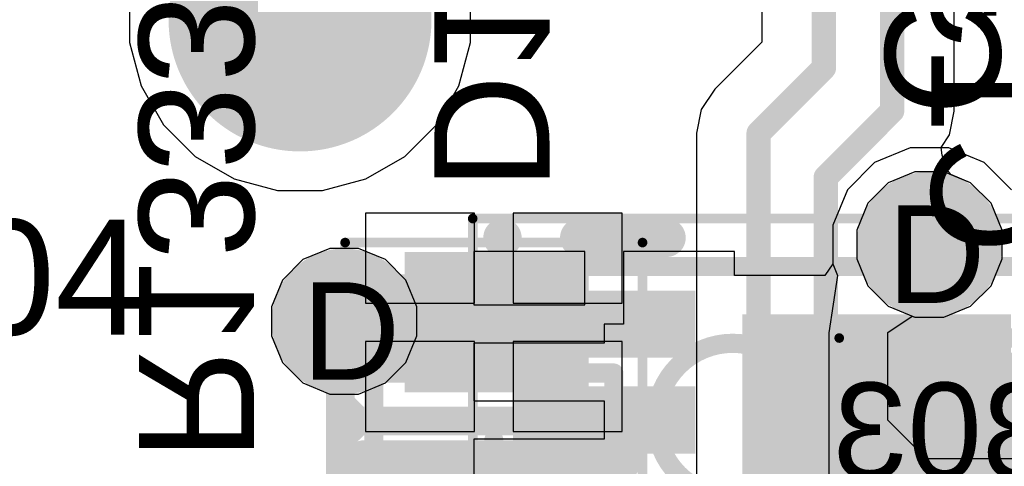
# Model space of a CAD drawing. Header units: inches. Extents: x -6 to 11.2, y -2.2 to 8.3.
# Tile 224 of 256: x 3.5559 to 3.7579, y 0.3809 to 0.4725. Entities that reach past the tile are written whole.
import ezdxf

# ---------------------------------------------------------------- set-up
doc = ezdxf.new("R2010")
doc.units = ezdxf.units.IN
doc.header["$MEASUREMENT"] = 0
for name, color, linetype in [('Board Layer Stack Bottom Overlay', 54, 'Continuous'), ('Board Layer Stack Bottom Solder', 6, 'Continuous'), ('Bottom Assembly', 56, 'Continuous'), ('Bottom Comp Body -Top13)-Comp Body -Bot14)', 56, 'Continuous'), ('Bottom Courtyard -Top15)-Courtyard -Bot16)', 56, 'Continuous'), ('Bottom Paste', 16, 'Continuous'), ('Drill Drawing', 1, 'Continuous'), ('Layer  6- Inner', 156, 'Continuous'), ('Layer 1- Top', 1, 'Continuous'), ('Layer 2- GND', 16, 'Continuous'), ('Layer 3- Inner', 16, 'Continuous'), ('Layer 4- Inner', 76, 'Continuous'), ('Layer 5- Inner', 90, 'Continuous'), ('Layer 7- PWR', 76, 'Continuous'), ('Layer 8- Bottom', 5, 'Continuous'), ('Top Comp Outline -Top11)-Comp Outline -Bot12)', 56, 'Continuous'), ('Top Courtyard -Top15)-Courtyard -Bot16)', 56, 'Continuous'), ('Top Overlay', 2, 'Continuous'), ('Top Paste', 8, 'Continuous'), ('Top Solder', 216, 'Continuous'), ('Via Holes', 16, 'Continuous')]:
    doc.layers.add(name, color=color, linetype=linetype)
doc.styles.add('Arial', font='txt', dxfattribs={"height": 0.2})

# ---------------------------------------------------------------- blocks, each defined once
blk = doc.blocks.new('SON50P300X60_HS_9N_NO_LOAD_155')
at = {"layer": 'Layer 1- Top'}
for points in [[(-0.07264, 0.02461), (-0.07264, 0.03445), (-0.03917, 0.03445), (-0.03917, 0.02461)], [(0.03917, 0.02461), (0.03917, 0.03445), (0.07264, 0.03445), (0.07264, 0.02461)], [(-0.02559, -0.02953), (-0.02559, 0.02953), (0.02559, 0.02953), (0.02559, -0.02953)], [(-0.07264, 0.00492), (-0.07264, 0.01476), (-0.03917, 0.01476), (-0.03917, 0.00492)], [(0.03917, 0.00492), (0.03917, 0.01476), (0.07264, 0.01476), (0.07264, 0.00492)], [(-0.07264, -0.01476), (-0.07264, -0.00492), (-0.03917, -0.00492), (-0.03917, -0.01476)], [(0.03917, -0.01476), (0.03917, -0.00492), (0.07264, -0.00492), (0.07264, -0.01476)], [(-0.07264, -0.03445), (-0.07264, -0.02461), (-0.03917, -0.02461), (-0.03917, -0.03445)], [(0.03917, -0.03445), (0.03917, -0.02461), (0.07264, -0.02461), (0.07264, -0.03445)]]:
    blk.add_hatch(color=7, dxfattribs=at).paths.add_polyline_path(points)
at = {"layer": 'Top Paste'}
for points in [[(-0.07264, 0.02461), (-0.07264, 0.03445), (-0.03917, 0.03445), (-0.03917, 0.02461)], [(0.03917, 0.02461), (0.03917, 0.03445), (0.07264, 0.03445), (0.07264, 0.02461)], [(-0.02559, -0.02953), (-0.02559, 0.02953), (0.02559, 0.02953), (0.02559, -0.02953)], [(-0.07264, 0.00492), (-0.07264, 0.01476), (-0.03917, 0.01476), (-0.03917, 0.00492)], [(0.03917, 0.00492), (0.03917, 0.01476), (0.07264, 0.01476), (0.07264, 0.00492)], [(-0.07264, -0.01476), (-0.07264, -0.00492), (-0.03917, -0.00492), (-0.03917, -0.01476)], [(0.03917, -0.01476), (0.03917, -0.00492), (0.07264, -0.00492), (0.07264, -0.01476)], [(-0.07264, -0.03445), (-0.07264, -0.02461), (-0.03917, -0.02461), (-0.03917, -0.03445)], [(0.03917, -0.03445), (0.03917, -0.02461), (0.07264, -0.02461), (0.07264, -0.03445)]]:
    blk.add_hatch(color=8, dxfattribs=at).paths.add_polyline_path(points)
at = {"layer": 'Top Solder'}
for points in [[(-0.07461, 0.02264), (-0.07461, 0.03642), (-0.0372, 0.03642), (-0.0372, 0.02264)], [(0.0372, 0.02264), (0.0372, 0.03642), (0.07461, 0.03642), (0.07461, 0.02264)], [(-0.02756, -0.0315), (-0.02756, 0.0315), (0.02756, 0.0315), (0.02756, -0.0315)], [(-0.07461, 0.00295), (-0.07461, 0.01673), (-0.0372, 0.01673), (-0.0372, 0.00295)], [(0.0372, 0.00295), (0.0372, 0.01673), (0.07461, 0.01673), (0.07461, 0.00295)], [(-0.07461, -0.01673), (-0.07461, -0.00295), (-0.0372, -0.00295), (-0.0372, -0.01673)], [(0.0372, -0.01673), (0.0372, -0.00295), (0.07461, -0.00295), (0.07461, -0.01673)], [(-0.07461, -0.03642), (-0.07461, -0.02264), (-0.0372, -0.02264), (-0.0372, -0.03642)], [(0.0372, -0.03642), (0.0372, -0.02264), (0.07461, -0.02264), (0.07461, -0.03642)]]:
    blk.add_hatch(color=216, dxfattribs=at).paths.add_polyline_path(points)
at = {"layer": 'Top Comp Outline -Top11)-Comp Outline -Bot12)'}
for points in [[(-0.06102, 0.04134, 0.00394, 0.00394, 0), (0.06102, 0.04134, 0.00394, 0.00394, 0)], [(-0.06102, -0.04134, 0.00394, 0.00394, 0), (-0.06102, 0.04134, 0.00394, 0.00394, 0)], [(0.06102, -0.04134, 0.00394, 0.00394, 0), (0.06102, 0.04134, 0.00394, 0.00394, 0)], [(-0.06102, -0.04134, 0.00394, 0.00394, 0), (0.06102, -0.04134, 0.00394, 0.00394, 0)]]:
    blk.add_lwpolyline(points, format="xyseb", dxfattribs=at)
for points in [[(-0.06201, 0.04134, 0.00197, 0.00197, 1), (-0.06004, 0.04134, 0.00197, 0.00197, 1)], [(-0.06201, 0.04134, 0.00197, 0.00197, 1), (-0.06004, 0.04134, 0.00197, 0.00197, 1)], [(0.06004, 0.04134, 0.00197, 0.00197, 1), (0.06201, 0.04134, 0.00197, 0.00197, 1)], [(0.06004, 0.04134, 0.00197, 0.00197, 1), (0.06201, 0.04134, 0.00197, 0.00197, 1)], [(-0.01378, 0.00984, 0.00394, 0.00394, 1), (-0.04528, 0.00984, 0.00394, 0.00394, 1)], [(-0.04626, 0.00984, 0.00197, 0.00197, 1), (-0.04429, 0.00984, 0.00197, 0.00197, 1)], [(-0.01476, 0.00984, 0.00197, 0.00197, 1), (-0.0128, 0.00984, 0.00197, 0.00197, 1)], [(-0.06201, -0.04134, 0.00197, 0.00197, 1), (-0.06004, -0.04134, 0.00197, 0.00197, 1)], [(-0.06201, -0.04134, 0.00197, 0.00197, 1), (-0.06004, -0.04134, 0.00197, 0.00197, 1)], [(0.06004, -0.04134, 0.00197, 0.00197, 1), (0.06201, -0.04134, 0.00197, 0.00197, 1)], [(0.06004, -0.04134, 0.00197, 0.00197, 1), (0.06201, -0.04134, 0.00197, 0.00197, 1)]]:
    blk.add_lwpolyline(points, format="xyseb", close=True, dxfattribs=at)
at = {"layer": 'Top Courtyard -Top15)-Courtyard -Bot16)'}
for points in [[(-0.08287, 0.05118, 0.00197, 0.00197, 0), (0.08287, 0.05118, 0.00197, 0.00197, 0)], [(-0.08287, -0.05118, 0.00197, 0.00197, 0), (-0.08287, 0.05118, 0.00197, 0.00197, 0)], [(0.08287, -0.05118, 0.00197, 0.00197, 0), (0.08287, 0.05118, 0.00197, 0.00197, 0)], [(0, -0.01969, 0.00394, 0.00394, 0), (0, 0.01969, 0.00394, 0.00394, 0)], [(-0.01969, 0, 0.00394, 0.00394, 0), (0.01969, 0, 0.00394, 0.00394, 0)], [(-0.08287, -0.05118, 0.00197, 0.00197, 0), (0.08287, -0.05118, 0.00197, 0.00197, 0)]]:
    blk.add_lwpolyline(points, format="xyseb", dxfattribs=at)
for points in [[(-0.08337, 0.05118, 0.000984, 0.000984, 1), (-0.08238, 0.05118, 0.000984, 0.000984, 1)], [(-0.08337, 0.05118, 0.000984, 0.000984, 1), (-0.08238, 0.05118, 0.000984, 0.000984, 1)], [(0.08238, 0.05118, 0.000984, 0.000984, 1), (0.08337, 0.05118, 0.000984, 0.000984, 1)], [(0.08238, 0.05118, 0.000984, 0.000984, 1), (0.08337, 0.05118, 0.000984, 0.000984, 1)], [(-0.00098, 0.01969, 0.00197, 0.00197, 1), (0.00098, 0.01969, 0.00197, 0.00197, 1)], [(-0.02067, 0, 0.00197, 0.00197, 1), (-0.0187, 0, 0.00197, 0.00197, 1)], [(0.0187, 0, 0.00197, 0.00197, 1), (0.02067, 0, 0.00197, 0.00197, 1)], [(-0.00098, -0.01969, 0.00197, 0.00197, 1), (0.00098, -0.01969, 0.00197, 0.00197, 1)], [(-0.08337, -0.05118, 0.000984, 0.000984, 1), (-0.08238, -0.05118, 0.000984, 0.000984, 1)], [(-0.08337, -0.05118, 0.000984, 0.000984, 1), (-0.08238, -0.05118, 0.000984, 0.000984, 1)], [(0.08238, -0.05118, 0.000984, 0.000984, 1), (0.08337, -0.05118, 0.000984, 0.000984, 1)], [(0.08238, -0.05118, 0.000984, 0.000984, 1), (0.08337, -0.05118, 0.000984, 0.000984, 1)]]:
    blk.add_lwpolyline(points, format="xyseb", close=True, dxfattribs=at)
at = {"layer": 'Top Overlay'}
for points in [[(-0.0748, 0.04724, 0.00394, 0.00394, 1), (-0.07874, 0.04724, 0.00394, 0.00394, 1)], [(-0.06299, 0.04724, 0.00394, 0.00394, 1), (-0.05906, 0.04724, 0.00394, 0.00394, 1)], [(-0.04508, 0.04724, 0.00394, 0.00394, 1), (-0.04114, 0.04724, 0.00394, 0.00394, 1)], [(0.04114, 0.04724, 0.00394, 0.00394, 1), (0.04508, 0.04724, 0.00394, 0.00394, 1)], [(0.05906, 0.04724, 0.00394, 0.00394, 1), (0.06299, 0.04724, 0.00394, 0.00394, 1)], [(-0.07972, 0.04724, 0.00197, 0.00197, 1), (-0.07776, 0.04724, 0.00197, 0.00197, 1)], [(-0.07579, 0.04724, 0.00197, 0.00197, 1), (-0.07382, 0.04724, 0.00197, 0.00197, 1)], [(-0.06299, -0.04724, 0.00394, 0.00394, 1), (-0.05906, -0.04724, 0.00394, 0.00394, 1)], [(-0.04508, -0.04724, 0.00394, 0.00394, 1), (-0.04114, -0.04724, 0.00394, 0.00394, 1)], [(0.04114, -0.04724, 0.00394, 0.00394, 1), (0.04508, -0.04724, 0.00394, 0.00394, 1)], [(0.05906, -0.04724, 0.00394, 0.00394, 1), (0.06299, -0.04724, 0.00394, 0.00394, 1)]]:
    blk.add_lwpolyline(points, format="xyseb", close=True, dxfattribs=at)
for points in [[(-0.06102, 0.04724, 0.00787, 0.00787, 0), (-0.04311, 0.04724, 0.00787, 0.00787, 0)], [(0.04311, 0.04724, 0.00787, 0.00787, 0), (0.06102, 0.04724, 0.00787, 0.00787, 0)], [(-0.06102, -0.04724, 0.00787, 0.00787, 0), (-0.04311, -0.04724, 0.00787, 0.00787, 0)], [(0.04311, -0.04724, 0.00787, 0.00787, 0), (0.06102, -0.04724, 0.00787, 0.00787, 0)]]:
    blk.add_lwpolyline(points, format="xyseb", dxfattribs=at)
blk = doc.blocks.new('MM3Z27VT1G_B_329')
at = {"layer": 'Board Layer Stack Bottom Solder'}
for points in [[(-0.05827, 0.01831), (-0.02953, 0.01831), (-0.02953, -0.01831), (-0.05827, -0.01831)], [(0.02953, 0.01831), (0.05827, 0.01831), (0.05827, -0.01831), (0.02953, -0.01831)]]:
    blk.add_hatch(color=6, dxfattribs=at).paths.add_polyline_path(points)
at = {"layer": 'Bottom Paste'}
for points in [[(-0.0563, 0.01634), (-0.0315, 0.01634), (-0.0315, -0.01634), (-0.0563, -0.01634)], [(0.0315, 0.01634), (0.0563, 0.01634), (0.0563, -0.01634), (0.0315, -0.01634)]]:
    blk.add_hatch(color=16, dxfattribs=at).paths.add_polyline_path(points)
at = {"layer": 'Layer 8- Bottom'}
for points in [[(-0.0563, 0.01634), (-0.0315, 0.01634), (-0.0315, -0.01634), (-0.0563, -0.01634)], [(0.0315, 0.01634), (0.0563, 0.01634), (0.0563, -0.01634), (0.0315, -0.01634)]]:
    blk.add_hatch(color=7, dxfattribs=at).paths.add_polyline_path(points)
at = {"layer": 'Board Layer Stack Bottom Overlay'}
for points in [[(-0.01575, 0.02657, 0.00787, 0.00787, 0), (-0.01575, -0.02657, 0.00787, 0.00787, 0)], [(0.01575, 0.02657, 0.00787, 0.00787, 0), (-0.01575, 0, 0.00787, 0.00787, 0)], [(0.01575, 0.02657, 0.00787, 0.00787, 0), (0.01575, -0.02657, 0.00787, 0.00787, 0)], [(-0.01575, 0, 0.00787, 0.00787, 0), (0.01575, -0.02657, 0.00787, 0.00787, 0)], [(-0.06, -0.03, 0.005, 0.005, 0), (-0.03, -0.03, 0.005, 0.005, 0)]]:
    blk.add_lwpolyline(points, format="xyseb", dxfattribs=at)
for points in [[(-0.01772, 0.02657, 0.00394, 0.00394, 1), (-0.01378, 0.02657, 0.00394, 0.00394, 1)], [(0.01378, 0.02657, 0.00394, 0.00394, 1), (0.01772, 0.02657, 0.00394, 0.00394, 1)], [(0.01378, 0.02657, 0.00394, 0.00394, 1), (0.01772, 0.02657, 0.00394, 0.00394, 1)], [(-0.01772, 0, 0.00394, 0.00394, 1), (-0.01378, 0, 0.00394, 0.00394, 1)], [(-0.01772, 0, 0.00394, 0.00394, 1), (-0.01378, 0, 0.00394, 0.00394, 1)], [(-0.01772, -0.02657, 0.00394, 0.00394, 1), (-0.01378, -0.02657, 0.00394, 0.00394, 1)], [(0.01378, -0.02657, 0.00394, 0.00394, 1), (0.01772, -0.02657, 0.00394, 0.00394, 1)], [(0.01378, -0.02657, 0.00394, 0.00394, 1), (0.01772, -0.02657, 0.00394, 0.00394, 1)], [(-0.06125, -0.03, 0.0025, 0.0025, 1), (-0.05875, -0.03, 0.0025, 0.0025, 1)], [(-0.03125, -0.03, 0.0025, 0.0025, 1), (-0.02875, -0.03, 0.0025, 0.0025, 1)]]:
    blk.add_lwpolyline(points, format="xyseb", close=True, dxfattribs=at)
at = {"layer": 'Bottom Comp Body -Top13)-Comp Body -Bot14)'}
for points in [[(-0.03346, 0.02461, 0.00394, 0.00394, 0), (-0.03346, -0.02461, 0.00394, 0.00394, 0)], [(-0.03346, 0.02461, 0.00394, 0.00394, 0), (0.03346, 0.02461, 0.00394, 0.00394, 0)], [(0.03346, 0.02461, 0.00394, 0.00394, 0), (0.03346, -0.02461, 0.00394, 0.00394, 0)], [(-0.03346, -0.02461, 0.00394, 0.00394, 0), (0.03346, -0.02461, 0.00394, 0.00394, 0)]]:
    blk.add_lwpolyline(points, format="xyseb", dxfattribs=at)
for points in [[(-0.03445, 0.02461, 0.00197, 0.00197, 1), (-0.03248, 0.02461, 0.00197, 0.00197, 1)], [(-0.03445, 0.02461, 0.00197, 0.00197, 1), (-0.03248, 0.02461, 0.00197, 0.00197, 1)], [(0.03248, 0.02461, 0.00197, 0.00197, 1), (0.03445, 0.02461, 0.00197, 0.00197, 1)], [(0.03248, 0.02461, 0.00197, 0.00197, 1), (0.03445, 0.02461, 0.00197, 0.00197, 1)], [(-0.03445, -0.02461, 0.00197, 0.00197, 1), (-0.03248, -0.02461, 0.00197, 0.00197, 1)], [(-0.03445, -0.02461, 0.00197, 0.00197, 1), (-0.03248, -0.02461, 0.00197, 0.00197, 1)], [(0.03248, -0.02461, 0.00197, 0.00197, 1), (0.03445, -0.02461, 0.00197, 0.00197, 1)], [(0.03248, -0.02461, 0.00197, 0.00197, 1), (0.03445, -0.02461, 0.00197, 0.00197, 1)]]:
    blk.add_lwpolyline(points, format="xyseb", close=True, dxfattribs=at)
at = {"layer": 'Bottom Courtyard -Top15)-Courtyard -Bot16)'}
for points in [[(-0.06024, 0.03051, 0.00197, 0.00197, 0), (-0.06024, -0.03051, 0.00197, 0.00197, 0)], [(-0.06024, 0.03051, 0.00197, 0.00197, 0), (0.06024, 0.03051, 0.00197, 0.00197, 0)], [(0.06024, 0.03051, 0.00197, 0.00197, 0), (0.06024, -0.03051, 0.00197, 0.00197, 0)], [(0, 0.01969, 0.00394, 0.00394, 0), (0, -0.01969, 0.00394, 0.00394, 0)], [(-0.01969, 0, 0.00394, 0.00394, 0), (0.01969, 0, 0.00394, 0.00394, 0)], [(-0.06024, -0.03051, 0.00197, 0.00197, 0), (0.06024, -0.03051, 0.00197, 0.00197, 0)]]:
    blk.add_lwpolyline(points, format="xyseb", dxfattribs=at)
for points in [[(-0.06073, 0.03051, 0.000984, 0.000984, 1), (-0.05974, 0.03051, 0.000984, 0.000984, 1)], [(-0.06073, 0.03051, 0.000984, 0.000984, 1), (-0.05974, 0.03051, 0.000984, 0.000984, 1)], [(0.05974, 0.03051, 0.000984, 0.000984, 1), (0.06073, 0.03051, 0.000984, 0.000984, 1)], [(0.05974, 0.03051, 0.000984, 0.000984, 1), (0.06073, 0.03051, 0.000984, 0.000984, 1)], [(-0.00098, 0.01969, 0.00197, 0.00197, 1), (0.00098, 0.01969, 0.00197, 0.00197, 1)], [(-0.02067, 0, 0.00197, 0.00197, 1), (-0.0187, 0, 0.00197, 0.00197, 1)], [(0.0187, 0, 0.00197, 0.00197, 1), (0.02067, 0, 0.00197, 0.00197, 1)], [(-0.00098, -0.01969, 0.00197, 0.00197, 1), (0.00098, -0.01969, 0.00197, 0.00197, 1)], [(-0.06073, -0.03051, 0.000984, 0.000984, 1), (-0.05974, -0.03051, 0.000984, 0.000984, 1)], [(-0.06073, -0.03051, 0.000984, 0.000984, 1), (-0.05974, -0.03051, 0.000984, 0.000984, 1)], [(0.05974, -0.03051, 0.000984, 0.000984, 1), (0.06073, -0.03051, 0.000984, 0.000984, 1)], [(0.05974, -0.03051, 0.000984, 0.000984, 1), (0.06073, -0.03051, 0.000984, 0.000984, 1)]]:
    blk.add_lwpolyline(points, format="xyseb", close=True, dxfattribs=at)
blk = doc.blocks.new('CAPC1005X07_F____B_360')
at = {"layer": 'Board Layer Stack Bottom Solder'}
for points in [[(-0.03051, 0.01299), (-0.00492, 0.01299), (-0.00492, -0.01299), (-0.03051, -0.01299)], [(0.00492, 0.01299), (0.03051, 0.01299), (0.03051, -0.01299), (0.00492, -0.01299)]]:
    blk.add_hatch(color=6, dxfattribs=at).paths.add_polyline_path(points)
at = {"layer": 'Bottom Paste'}
for points in [[(-0.02756, 0.01004), (-0.00787, 0.01004), (-0.00787, -0.01004), (-0.02756, -0.01004)], [(0.00787, 0.01004), (0.02756, 0.01004), (0.02756, -0.01004), (0.00787, -0.01004)]]:
    blk.add_hatch(color=16, dxfattribs=at).paths.add_polyline_path(points)
at = {"layer": 'Layer 8- Bottom'}
for points in [[(-0.02756, 0.01004), (-0.00787, 0.01004), (-0.00787, -0.01004), (-0.02756, -0.01004)], [(0.00787, 0.01004), (0.02756, 0.01004), (0.02756, -0.01004), (0.00787, -0.01004)]]:
    blk.add_hatch(color=7, dxfattribs=at).paths.add_polyline_path(points)
at = {"layer": 'Board Layer Stack Bottom Overlay'}
for points in [[(0.01937, 0.019, 0.00394, 0.00394, 0), (-0.02, 0.019, 0.00394, 0.00394, 0)], [(0.01937, -0.019, 0.00394, 0.00394, 0), (-0.02, -0.019, 0.00394, 0.00394, 0)]]:
    blk.add_lwpolyline(points, format="xyseb", dxfattribs=at)
for points in [[(-0.02098, 0.019, 0.00197, 0.00197, 1), (-0.01902, 0.019, 0.00197, 0.00197, 1)], [(0.01839, 0.019, 0.00197, 0.00197, 1), (0.02035, 0.019, 0.00197, 0.00197, 1)], [(-0.02098, -0.019, 0.00197, 0.00197, 1), (-0.01902, -0.019, 0.00197, 0.00197, 1)], [(0.01839, -0.019, 0.00197, 0.00197, 1), (0.02035, -0.019, 0.00197, 0.00197, 1)]]:
    blk.add_lwpolyline(points, format="xyseb", close=True, dxfattribs=at)
at = {"layer": 'Bottom Assembly'}
for points in [[(0.024, 0.014, 0.00394, 0.00394, 0), (-0.024, 0.014, 0.00394, 0.00394, 0)], [(-0.024, 0.014, 0.00394, 0.00394, 0), (-0.024, -0.014, 0.00394, 0.00394, 0)], [(0.024, 0.014, 0.00394, 0.00394, 0), (0.024, -0.014, 0.00394, 0.00394, 0)], [(0.024, -0.014, 0.00394, 0.00394, 0), (-0.024, -0.014, 0.00394, 0.00394, 0)]]:
    blk.add_lwpolyline(points, format="xyseb", dxfattribs=at)
for points in [[(-0.02498, 0.014, 0.00197, 0.00197, 1), (-0.02302, 0.014, 0.00197, 0.00197, 1)], [(-0.02498, 0.014, 0.00197, 0.00197, 1), (-0.02302, 0.014, 0.00197, 0.00197, 1)], [(0.02302, 0.014, 0.00197, 0.00197, 1), (0.02498, 0.014, 0.00197, 0.00197, 1)], [(0.02302, 0.014, 0.00197, 0.00197, 1), (0.02498, 0.014, 0.00197, 0.00197, 1)], [(-0.02498, -0.014, 0.00197, 0.00197, 1), (-0.02302, -0.014, 0.00197, 0.00197, 1)], [(-0.02498, -0.014, 0.00197, 0.00197, 1), (-0.02302, -0.014, 0.00197, 0.00197, 1)], [(0.02302, -0.014, 0.00197, 0.00197, 1), (0.02498, -0.014, 0.00197, 0.00197, 1)], [(0.02302, -0.014, 0.00197, 0.00197, 1), (0.02498, -0.014, 0.00197, 0.00197, 1)]]:
    blk.add_lwpolyline(points, format="xyseb", close=True, dxfattribs=at)
at = {"layer": 'Bottom Courtyard -Top15)-Courtyard -Bot16)'}
for points in [[(0.03543, 0.019, 0.00197, 0.00197, 0), (-0.03543, 0.019, 0.00197, 0.00197, 0)], [(-0.03543, 0.019, 0.00197, 0.00197, 0), (-0.03543, -0.019, 0.00197, 0.00197, 0)], [(0.03543, 0.019, 0.00197, 0.00197, 0), (0.03543, -0.019, 0.00197, 0.00197, 0)], [(0, 0.01181, 0.00394, 0.00394, 0), (0, -0.01181, 0.00394, 0.00394, 0)], [(0.01181, 0, 0.00394, 0.00394, 0), (-0.01181, 0, 0.00394, 0.00394, 0)], [(0.03543, -0.019, 0.00197, 0.00197, 0), (-0.03543, -0.019, 0.00197, 0.00197, 0)]]:
    blk.add_lwpolyline(points, format="xyseb", dxfattribs=at)
for points in [[(-0.03593, 0.019, 0.000984, 0.000984, 1), (-0.03494, 0.019, 0.000984, 0.000984, 1)], [(-0.03593, 0.019, 0.000984, 0.000984, 1), (-0.03494, 0.019, 0.000984, 0.000984, 1)], [(0.03494, 0.019, 0.000984, 0.000984, 1), (0.03593, 0.019, 0.000984, 0.000984, 1)], [(0.03494, 0.019, 0.000984, 0.000984, 1), (0.03593, 0.019, 0.000984, 0.000984, 1)], [(-0.00098, 0.01181, 0.00197, 0.00197, 1), (0.00098, 0.01181, 0.00197, 0.00197, 1)], [(-0.0128, 0, 0.00197, 0.00197, 1), (-0.01083, 0, 0.00197, 0.00197, 1)], [(0.01083, 0, 0.00197, 0.00197, 1), (0.0128, 0, 0.00197, 0.00197, 1)], [(-0.00098, -0.01181, 0.00197, 0.00197, 1), (0.00098, -0.01181, 0.00197, 0.00197, 1)], [(-0.03593, -0.019, 0.000984, 0.000984, 1), (-0.03494, -0.019, 0.000984, 0.000984, 1)], [(-0.03593, -0.019, 0.000984, 0.000984, 1), (-0.03494, -0.019, 0.000984, 0.000984, 1)], [(0.03494, -0.019, 0.000984, 0.000984, 1), (0.03593, -0.019, 0.000984, 0.000984, 1)], [(0.03494, -0.019, 0.000984, 0.000984, 1), (0.03593, -0.019, 0.000984, 0.000984, 1)]]:
    blk.add_lwpolyline(points, format="xyseb", close=True, dxfattribs=at)
at = {"layer": 'Bottom Assembly', "style": 'Arial', "text_generation_flag": 2}
blk.add_text('C1303', height=0.019685, rotation=180, dxfattribs=at).set_placement((-0.04428, 0.00984))
blk = doc.blocks.new('TEST_PAD_1_27_____SS_441')
at = {"layer": 'Layer 1- Top'}
h = blk.add_hatch(color=7, dxfattribs=at)
edge = h.paths.add_edge_path()
edge.add_arc((0, 0), 0.025, 0, 360)
at = {"layer": 'Top Solder'}
h = blk.add_hatch(color=216, dxfattribs=at)
edge = h.paths.add_edge_path()
edge.add_arc((0, 0), 0.02697, 0, 360)

msp = doc.modelspace()

# ---------------------------------------------------------------- hatches: boundary and pattern name
at = {"layer": 'Layer 1- Top'}
h = msp.add_hatch(color=7, dxfattribs=at)
edge = h.paths.add_edge_path()
edge.add_arc((3.74252, 0.42638), 0.00984, 0, 360)
h = msp.add_hatch(color=7, dxfattribs=at)
edge = h.paths.add_edge_path()
edge.add_arc((3.62244, 0.41063), 0.00984, 0, 360)
at = {"layer": 'Layer 2- GND'}
h = msp.add_hatch(color=7, dxfattribs=at)
edge = h.paths.add_edge_path()
edge.add_arc((3.74252, 0.42638), 0.01492, 0, 360)
at = {"layer": 'Layer 3- Inner'}
h = msp.add_hatch(color=7, dxfattribs=at)
edge = h.paths.add_edge_path()
edge.add_arc((3.62244, 0.41063), 0.00984, 0, 360)
at = {"layer": 'Layer 4- Inner'}
h = msp.add_hatch(color=7, dxfattribs=at)
edge = h.paths.add_edge_path()
edge.add_arc((3.74252, 0.42638), 0.00984, 0, 360)
at = {"layer": 'Layer 5- Inner'}
h = msp.add_hatch(color=7, dxfattribs=at)
edge = h.paths.add_edge_path()
edge.add_arc((3.62244, 0.41063), 0.00984, 0, 360)
at = {"layer": 'Layer 7- PWR'}
h = msp.add_hatch(color=7, dxfattribs=at)
edge = h.paths.add_edge_path()
edge.add_arc((3.74252, 0.42638), 0.01492, 0, 360)
h = msp.add_hatch(color=7, dxfattribs=at)
edge = h.paths.add_edge_path()
edge.add_arc((3.62244, 0.41063), 0.01492, 0, 360)
at = {"layer": 'Layer 8- Bottom'}
h = msp.add_hatch(color=7, dxfattribs=at)
edge = h.paths.add_edge_path()
edge.add_arc((3.74252, 0.42638), 0.00984, 0, 360)
h = msp.add_hatch(color=7, dxfattribs=at)
edge = h.paths.add_edge_path()
edge.add_arc((3.62244, 0.41063), 0.00984, 0, 360)
at = {"layer": 'Via Holes'}
h = msp.add_hatch(color=7, dxfattribs=at)
edge = h.paths.add_edge_path()
edge.add_arc((3.74252, 0.42638), 0.00492, 0, 360)
h = msp.add_hatch(color=7, dxfattribs=at)
edge = h.paths.add_edge_path()
edge.add_arc((3.62244, 0.41063), 0.00492, 0, 360)

# ---------------------------------------------------------------- linework, layer by layer
at = {"layer": 'Layer  6- Inner'}
for p, q in [((3.73955, 0.4413), (3.73407, 0.43903)), ((3.74549, 0.4413), (3.73955, 0.4413)), ((3.75097, 0.43903), (3.74549, 0.4413)), ((3.73407, 0.43903), (3.72987, 0.43483)), ((3.75517, 0.43483), (3.75097, 0.43903)), ((3.72987, 0.43483), (3.7276, 0.42935)), ((3.75744, 0.42935), (3.75517, 0.43483)), ((3.7276, 0.42935), (3.7276, 0.42341)), ((3.75744, 0.42341), (3.75744, 0.42935)), ((3.61947, 0.42555), (3.61399, 0.42328)), ((3.62541, 0.42555), (3.61947, 0.42555)), ((3.63089, 0.42328), (3.62541, 0.42555)), ((3.61399, 0.42328), (3.60979, 0.41908)), ((3.63509, 0.41908), (3.63089, 0.42328)), ((3.7276, 0.42341), (3.72987, 0.41793)), ((3.75517, 0.41793), (3.75744, 0.42341)), ((3.60979, 0.41908), (3.60752, 0.4136)), ((3.63736, 0.4136), (3.63509, 0.41908)), ((3.72987, 0.41793), (3.73407, 0.41373)), ((3.75097, 0.41373), (3.75517, 0.41793)), ((3.60752, 0.4136), (3.60752, 0.40766)), ((3.63736, 0.40766), (3.63736, 0.4136)), ((3.73407, 0.41373), (3.73955, 0.41146)), ((3.74549, 0.41146), (3.75097, 0.41373)), ((3.73955, 0.41146), (3.74549, 0.41146)), ((3.60752, 0.40766), (3.60979, 0.40218)), ((3.63509, 0.40218), (3.63736, 0.40766)), ((3.60979, 0.40218), (3.61399, 0.39798)), ((3.63089, 0.39798), (3.63509, 0.40218)), ((3.61399, 0.39798), (3.61947, 0.39571)), ((3.62541, 0.39571), (3.63089, 0.39798)), ((3.61947, 0.39571), (3.62541, 0.39571))]:
    msp.add_line(p, q, dxfattribs=at)
at = {"layer": 'Layer 1- Top'}
for p, q in [((3.57839, 0.47705), (3.57839, 0.46783)), ((3.64839, 0.46783), (3.64839, 0.47705)), ((3.57839, 0.46783), (3.58077, 0.45893)), ((3.646, 0.45893), (3.64839, 0.46783)), ((3.58077, 0.45893), (3.58538, 0.45095)), ((3.64139, 0.45095), (3.646, 0.45893)), ((3.58538, 0.45095), (3.5919, 0.44443)), ((3.63488, 0.44443), (3.64139, 0.45095)), ((3.5919, 0.44443), (3.59988, 0.43983)), ((3.6269, 0.43983), (3.63488, 0.44443)), ((3.73857, 0.44622), (3.73128, 0.4432)), ((3.74647, 0.44622), (3.73857, 0.44622)), ((3.75376, 0.4432), (3.74647, 0.44622)), ((3.73128, 0.4432), (3.7257, 0.43762)), ((3.75934, 0.43762), (3.75376, 0.4432)), ((3.59988, 0.43983), (3.60878, 0.43744)), ((3.61799, 0.43744), (3.6269, 0.43983)), ((3.60878, 0.43744), (3.61799, 0.43744)), ((3.7257, 0.43762), (3.72268, 0.43032)), ((3.72268, 0.43032), (3.72268, 0.42243)), ((3.67185, 0.42497), (3.64906, 0.42497)), ((3.64906, 0.42497), (3.64906, 0.41398)), ((3.67185, 0.41398), (3.67185, 0.42497)), ((3.70252, 0.42497), (3.67972, 0.42497)), ((3.67972, 0.42497), (3.67972, 0.41005)), ((3.70252, 0.42005), (3.70252, 0.42497)), ((3.72268, 0.42243), (3.72108, 0.42005)), ((3.72108, 0.42005), (3.70252, 0.42005)), ((3.64906, 0.41398), (3.67185, 0.41398)), ((3.67972, 0.41005), (3.67579, 0.41005)), ((3.67579, 0.41005), (3.67579, 0.40611)), ((3.67579, 0.40611), (3.64906, 0.40611)), ((3.64906, 0.40611), (3.64906, 0.3943)), ((3.64906, 0.3943), (3.67579, 0.3943)), ((3.67579, 0.3943), (3.67579, 0.38643)), ((3.67579, 0.38643), (3.64906, 0.38643)), ((3.64906, 0.38643), (3.64906, 0.37544))]:
    msp.add_line(p, q, dxfattribs=at)
for points in [[(3.62362, 0.41181, 0.00591, 0.00591, 0), (3.62539, 0.41005, 0.00591, 0.00591, 0)], [(3.62165, 0.40984, 0.00591, 0.00591, 0), (3.62244, 0.41063, 0.00591, 0.00591, 0)], [(3.62165, 0.3937, 0.00591, 0.00591, 0), (3.62165, 0.40984, 0.00591, 0.00591, 0)], [(3.62539, 0.41005, 0.00591, 0.00591, 0), (3.67579, 0.41005, 0.00591, 0.00591, 0)], [(3.62165, 0.37638, 0.00591, 0.00591, 0), (3.62165, 0.3937, 0.00591, 0.00591, 0)], [(3.62165, 0.3937, 0.00591, 0.00591, 0), (3.6252, 0.39016, 0.00591, 0.00591, 0)], [(3.62283, 0.3878, 0.00591, 0.00591, 0), (3.6252, 0.39016, 0.00591, 0.00591, 0)], [(3.6252, 0.39016, 0.00591, 0.00591, 0), (3.65885, 0.39016, 0.00591, 0.00591, 0)], [(3.65885, 0.39016, 0.00591, 0.00591, 0), (3.65906, 0.39036, 0.00591, 0.00591, 0)], [(3.65906, 0.39036, 0.00591, 0.00591, 0), (3.67579, 0.39036, 0.00591, 0.00591, 0)]]:
    msp.add_lwpolyline(points, format="xyseb", dxfattribs=at)
for points in [[(3.62215, 0.41181, 0.00295, 0.00295, 1), (3.6251, 0.41181, 0.00295, 0.00295, 1)], [(3.62018, 0.40984, 0.00295, 0.00295, 1), (3.62313, 0.40984, 0.00295, 0.00295, 1)], [(3.62018, 0.40984, 0.00295, 0.00295, 1), (3.62313, 0.40984, 0.00295, 0.00295, 1)], [(3.62096, 0.41063, 0.00295, 0.00295, 1), (3.62392, 0.41063, 0.00295, 0.00295, 1)], [(3.62391, 0.41005, 0.00295, 0.00295, 1), (3.62686, 0.41005, 0.00295, 0.00295, 1)], [(3.62391, 0.41005, 0.00295, 0.00295, 1), (3.62686, 0.41005, 0.00295, 0.00295, 1)], [(3.67431, 0.41005, 0.00295, 0.00295, 1), (3.67726, 0.41005, 0.00295, 0.00295, 1)], [(3.62018, 0.3937, 0.00295, 0.00295, 1), (3.62313, 0.3937, 0.00295, 0.00295, 1)], [(3.62018, 0.3937, 0.00295, 0.00295, 1), (3.62313, 0.3937, 0.00295, 0.00295, 1)], [(3.62018, 0.3937, 0.00295, 0.00295, 1), (3.62313, 0.3937, 0.00295, 0.00295, 1)], [(3.62372, 0.39016, 0.00295, 0.00295, 1), (3.62667, 0.39016, 0.00295, 0.00295, 1)], [(3.62372, 0.39016, 0.00295, 0.00295, 1), (3.62667, 0.39016, 0.00295, 0.00295, 1)], [(3.62372, 0.39016, 0.00295, 0.00295, 1), (3.62667, 0.39016, 0.00295, 0.00295, 1)], [(3.65737, 0.39016, 0.00295, 0.00295, 1), (3.66033, 0.39016, 0.00295, 0.00295, 1)], [(3.65737, 0.39016, 0.00295, 0.00295, 1), (3.66033, 0.39016, 0.00295, 0.00295, 1)], [(3.65758, 0.39036, 0.00295, 0.00295, 1), (3.66053, 0.39036, 0.00295, 0.00295, 1)], [(3.65758, 0.39036, 0.00295, 0.00295, 1), (3.66053, 0.39036, 0.00295, 0.00295, 1)], [(3.67431, 0.39036, 0.00295, 0.00295, 1), (3.67726, 0.39036, 0.00295, 0.00295, 1)], [(3.62136, 0.3878, 0.00295, 0.00295, 1), (3.62431, 0.3878, 0.00295, 0.00295, 1)]]:
    msp.add_lwpolyline(points, format="xyseb", close=True, dxfattribs=at)
at = {"layer": 'Layer 3- Inner'}
for p, q in [((3.73955, 0.4413), (3.73407, 0.43903)), ((3.74549, 0.4413), (3.73955, 0.4413)), ((3.75097, 0.43903), (3.74549, 0.4413)), ((3.73407, 0.43903), (3.72987, 0.43483)), ((3.75517, 0.43483), (3.75097, 0.43903)), ((3.72987, 0.43483), (3.7276, 0.42935)), ((3.75744, 0.42935), (3.75517, 0.43483)), ((3.7276, 0.42935), (3.7276, 0.42341)), ((3.75744, 0.42341), (3.75744, 0.42935)), ((3.7276, 0.42341), (3.72987, 0.41793)), ((3.75517, 0.41793), (3.75744, 0.42341)), ((3.72987, 0.41793), (3.73407, 0.41373)), ((3.75097, 0.41373), (3.75517, 0.41793)), ((3.73407, 0.41373), (3.73955, 0.41146)), ((3.74549, 0.41146), (3.75097, 0.41373)), ((3.73955, 0.41146), (3.74549, 0.41146))]:
    msp.add_line(p, q, dxfattribs=at)
at = {"layer": 'Layer 4- Inner'}
for p, q in [((3.61947, 0.42555), (3.61399, 0.42328)), ((3.62541, 0.42555), (3.61947, 0.42555)), ((3.63089, 0.42328), (3.62541, 0.42555)), ((3.61399, 0.42328), (3.60979, 0.41908)), ((3.63509, 0.41908), (3.63089, 0.42328)), ((3.60979, 0.41908), (3.60752, 0.4136)), ((3.63736, 0.4136), (3.63509, 0.41908)), ((3.60752, 0.4136), (3.60752, 0.40766)), ((3.63736, 0.40766), (3.63736, 0.4136)), ((3.60752, 0.40766), (3.60979, 0.40218)), ((3.63509, 0.40218), (3.63736, 0.40766)), ((3.60979, 0.40218), (3.61399, 0.39798)), ((3.63089, 0.39798), (3.63509, 0.40218)), ((3.61399, 0.39798), (3.61947, 0.39571)), ((3.62541, 0.39571), (3.63089, 0.39798)), ((3.61947, 0.39571), (3.62541, 0.39571))]:
    msp.add_line(p, q, dxfattribs=at)
at = {"layer": 'Layer 5- Inner'}
for p, q in [((3.74761, 0.45376), (3.74761, 0.61514)), ((3.70812, 0.5796), (3.70812, 0.46788)), ((3.70812, 0.46788), (3.69847, 0.45822)), ((3.69847, 0.45822), (3.69571, 0.45409)), ((3.69571, 0.45409), (3.69474, 0.44921)), ((3.74664, 0.44888), (3.74761, 0.45376)), ((3.69474, 0.44921), (3.69474, 0.30236)), ((3.74491, 0.4463), (3.74664, 0.44888)), ((3.7451, 0.44468), (3.74491, 0.4463)), ((3.74615, 0.44172), (3.7451, 0.44468)), ((3.74691, 0.44071), (3.74615, 0.44172)), ((3.75097, 0.43903), (3.74691, 0.44071)), ((3.75517, 0.43483), (3.75097, 0.43903)), ((3.75744, 0.42935), (3.75517, 0.43483)), ((3.75744, 0.42341), (3.75744, 0.42935)), ((3.75517, 0.41793), (3.75744, 0.42341)), ((3.75097, 0.41373), (3.75517, 0.41793)), ((3.74549, 0.41146), (3.75097, 0.41373)), ((3.734, 0.40834), (3.739, 0.41168)), ((3.739, 0.41168), (3.73955, 0.41146)), ((3.73955, 0.41146), (3.74549, 0.41146)), ((3.734, 0.39032), (3.734, 0.40834)), ((3.74189, 0.38243), (3.734, 0.39032)), ((3.8459, 0.38243), (3.74189, 0.38243))]:
    msp.add_line(p, q, dxfattribs=at)
for points in [[(3.73486, 0.45376, 0.005, 0.005, 0), (3.73486, 0.61514, 0.005, 0.005, 0)], [(3.72087, 0.4626, 0.005, 0.005, 0), (3.72087, 0.60512, 0.005, 0.005, 0)], [(3.70748, 0.44921, 0.005, 0.005, 0), (3.72087, 0.4626, 0.005, 0.005, 0)], [(3.72126, 0.44016, 0.005, 0.005, 0), (3.73486, 0.45376, 0.005, 0.005, 0)], [(3.70748, 0.30236, 0.005, 0.005, 0), (3.70748, 0.44921, 0.005, 0.005, 0)], [(3.72126, 0.38504, 0.005, 0.005, 0), (3.72126, 0.44016, 0.005, 0.005, 0)], [(3.72126, 0.38504, 0.005, 0.005, 0), (3.73661, 0.36968, 0.005, 0.005, 0)]]:
    msp.add_lwpolyline(points, format="xyseb", dxfattribs=at)
for points in [[(3.71962, 0.4626, 0.0025, 0.0025, 1), (3.72212, 0.4626, 0.0025, 0.0025, 1)], [(3.71962, 0.4626, 0.0025, 0.0025, 1), (3.72212, 0.4626, 0.0025, 0.0025, 1)], [(3.73361, 0.45376, 0.0025, 0.0025, 1), (3.73611, 0.45376, 0.0025, 0.0025, 1)], [(3.73361, 0.45376, 0.0025, 0.0025, 1), (3.73611, 0.45376, 0.0025, 0.0025, 1)], [(3.70623, 0.44921, 0.0025, 0.0025, 1), (3.70873, 0.44921, 0.0025, 0.0025, 1)], [(3.70623, 0.44921, 0.0025, 0.0025, 1), (3.70873, 0.44921, 0.0025, 0.0025, 1)], [(3.72001, 0.44016, 0.0025, 0.0025, 1), (3.72251, 0.44016, 0.0025, 0.0025, 1)], [(3.72001, 0.44016, 0.0025, 0.0025, 1), (3.72251, 0.44016, 0.0025, 0.0025, 1)], [(3.72001, 0.38504, 0.0025, 0.0025, 1), (3.72251, 0.38504, 0.0025, 0.0025, 1)], [(3.72001, 0.38504, 0.0025, 0.0025, 1), (3.72251, 0.38504, 0.0025, 0.0025, 1)]]:
    msp.add_lwpolyline(points, format="xyseb", close=True, dxfattribs=at)
at = {"layer": 'Layer 8- Bottom'}
for p, q in [((3.73857, 0.44622), (3.73128, 0.4432)), ((3.74647, 0.44622), (3.73857, 0.44622)), ((3.75376, 0.4432), (3.74647, 0.44622)), ((3.73128, 0.4432), (3.7257, 0.43762)), ((3.75934, 0.43762), (3.75376, 0.4432)), ((3.7257, 0.43762), (3.72268, 0.43032)), ((3.64921, 0.43283), (3.62681, 0.43283)), ((3.62681, 0.43283), (3.62681, 0.41437)), ((3.64921, 0.41437), (3.64921, 0.43283)), ((3.67949, 0.43283), (3.65709, 0.43283)), ((3.65709, 0.43283), (3.65709, 0.41437)), ((3.67949, 0.41437), (3.67949, 0.43283)), ((3.72268, 0.43032), (3.72268, 0.42243)), ((3.72268, 0.42243), (3.72367, 0.42004)), ((3.72367, 0.42004), (3.72189, 0.40823)), ((3.62681, 0.41437), (3.64921, 0.41437)), ((3.65709, 0.41437), (3.67949, 0.41437)), ((3.72189, 0.40823), (3.72189, 0.40823)), ((3.72189, 0.40823), (3.72189, 0.36815)), ((3.64921, 0.4065), (3.62681, 0.4065)), ((3.62681, 0.4065), (3.62681, 0.38803)), ((3.64921, 0.38803), (3.64921, 0.4065)), ((3.67949, 0.4065), (3.65709, 0.4065)), ((3.65709, 0.4065), (3.65709, 0.38803)), ((3.67949, 0.38803), (3.67949, 0.4065)), ((3.62681, 0.38803), (3.64921, 0.38803)), ((3.65709, 0.38803), (3.67949, 0.38803))]:
    msp.add_line(p, q, dxfattribs=at)
for points in [[(3.74213, 0.42598, 0.00787, 0.00787, 0), (3.74252, 0.42638, 0.00787, 0.00787, 0)], [(3.74213, 0.38858, 0.00787, 0.00787, 0), (3.74213, 0.42598, 0.00787, 0.00787, 0)], [(3.62244, 0.41063, 0.01969, 0.01969, 0), (3.62264, 0.41043, 0.01969, 0.01969, 0)], [(3.62264, 0.41043, 0.01969, 0.01969, 0), (3.65315, 0.41043, 0.01969, 0.01969, 0)], [(3.74173, 0.38819, 0.00787, 0.00787, 0), (3.74213, 0.38858, 0.00787, 0.00787, 0)], [(3.74173, 0.32875, 0.00787, 0.00787, 0), (3.74173, 0.38819, 0.00787, 0.00787, 0)]]:
    msp.add_lwpolyline(points, format="xyseb", dxfattribs=at)
for points in [[(3.74055, 0.42638, 0.00394, 0.00394, 1), (3.74449, 0.42638, 0.00394, 0.00394, 1)], [(3.74016, 0.42598, 0.00394, 0.00394, 1), (3.74409, 0.42598, 0.00394, 0.00394, 1)], [(3.74016, 0.42598, 0.00394, 0.00394, 1), (3.74409, 0.42598, 0.00394, 0.00394, 1)], [(3.61752, 0.41063, 0.00984, 0.00984, 1), (3.62736, 0.41063, 0.00984, 0.00984, 1)], [(3.61772, 0.41043, 0.00984, 0.00984, 1), (3.62756, 0.41043, 0.00984, 0.00984, 1)], [(3.61772, 0.41043, 0.00984, 0.00984, 1), (3.62756, 0.41043, 0.00984, 0.00984, 1)], [(3.64823, 0.41043, 0.00984, 0.00984, 1), (3.65807, 0.41043, 0.00984, 0.00984, 1)], [(3.73976, 0.38819, 0.00394, 0.00394, 1), (3.7437, 0.38819, 0.00394, 0.00394, 1)], [(3.73976, 0.38819, 0.00394, 0.00394, 1), (3.7437, 0.38819, 0.00394, 0.00394, 1)], [(3.74016, 0.38858, 0.00394, 0.00394, 1), (3.74409, 0.38858, 0.00394, 0.00394, 1)], [(3.74016, 0.38858, 0.00394, 0.00394, 1), (3.74409, 0.38858, 0.00394, 0.00394, 1)]]:
    msp.add_lwpolyline(points, format="xyseb", close=True, dxfattribs=at)

# ---------------------------------------------------------------- block references
for name, p, rotation in [('TEST_PAD_1_27_____SS_441', (3.61339, 0.47244), 270), ('MM3Z27VT1G_B_329', (3.65315, 0.36654), 90), ('CAPC1005X07_F____B_360', (3.75945, 0.38819), 180)]:
    msp.add_blockref(name, p, dxfattribs=dict(rotation=rotation))
msp.add_blockref('SON50P300X60_HS_9N_NO_LOAD_155', (3.73169, 0.38052))

# ---------------------------------------------------------------- texts
at = {"layer": 'Board Layer Stack Bottom Overlay', "style": 'Arial', "text_generation_flag": 2}
for s, p in [('D1314', (3.64095, 0.43742)), ('C1303', (3.74292, 0.42443)), ('R1333', (3.58032, 0.38191))]:
    msp.add_text(s, height=0.023622, rotation=270, dxfattribs=at).set_placement(p)
at = {"layer": 'Drill Drawing', "style": 'Arial'}
for p in [(3.73386, 0.41438), (3.61378, 0.39863)]:
    msp.add_text('D', height=0.02, dxfattribs=at).set_placement(p)
at = {"layer": 'Top Overlay', "style": 'Arial'}
msp.add_text('C1111', height=0.023622, rotation=90, dxfattribs=at).set_placement((3.75708, 0.45277))
msp.add_text('TP404', height=0.023622, dxfattribs=at).set_placement((3.48427, 0.40788))

doc.saveas('drawing.dxf')
